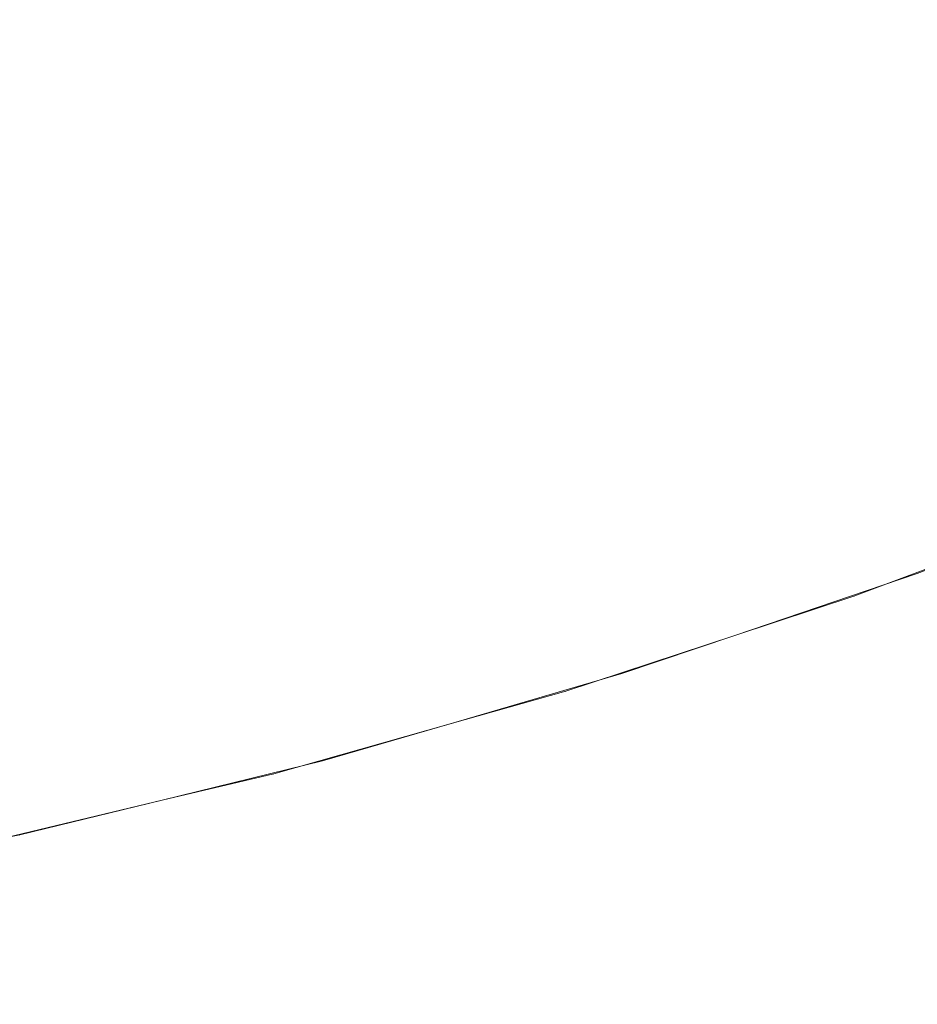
# Model space of a CAD drawing. Header units: centimetres. Extents: x -25.8 to 27.5, y 33.3 to 35.1.
# Tile 242 of 256: x 9.4503 to 9.4754, y 33.6401 to 33.6677. Entities that reach past the tile are written whole.
import ezdxf

# ---------------------------------------------------------------- set-up
doc = ezdxf.new("R2010")
doc.units = ezdxf.units.CM
doc.header["$LTSCALE"] = 2.54
doc.layers.add('Lucido design-1', color=7, linetype='Continuous')

# ---------------------------------------------------------------- blocks, each defined once
blk = doc.blocks.new('Gruppo-6-1')
at = {"color": 7, "linetype": 'Continuous', "lineweight": 9}
for points in [[(-25.69296, 35.040112, 330.586121), (-25.69296, 33.440112, 330.586121), (27.40704, 33.440112, 330.586121), (27.40704, 35.040112, 330.586121)], [(-25.69296, 35.040112, 306.619358), (-25.69296, 33.440112, 306.619358), (27.40704, 33.440112, 306.619358), (27.40704, 35.040112, 306.619358)]]:
    blk.add_3dface(points, dxfattribs=at)
for points, invisible_edges in [([(9.475544, 33.669633, 330.140799), (9.468247, 33.666879, 330.140799), (9.467471, 33.669075, 330.14421), (9.474676, 33.671794, 330.14421)], 15), ([(9.475544, 33.669633, 306.174036), (9.468247, 33.666879, 306.174036), (9.467471, 33.669075, 306.177447), (9.474676, 33.671794, 306.177447)], 15), ([(9.459434, 33.669027, 330.147525), (9.452126, 33.666957, 330.147525), (9.451469, 33.669481, 330.150737), (9.458671, 33.67152, 330.150737)], 15), ([(9.459434, 33.669027, 306.180762), (9.452126, 33.666957, 306.180762), (9.451469, 33.669481, 306.183974), (9.458671, 33.67152, 306.183974)], 15), ([(9.467471, 33.669075, 330.14421), (9.460158, 33.666665, 330.14421), (9.459434, 33.669027, 330.147525), (9.466648, 33.671405, 330.147525)], 15), ([(9.467471, 33.669075, 306.177447), (9.460158, 33.666665, 306.177447), (9.459434, 33.669027, 306.180762), (9.466648, 33.671405, 306.180762)], 15), ([(9.452126, 33.666957, 330.147525), (9.444736, 33.6652, 330.147525), (9.444187, 33.667749, 330.150737), (9.451469, 33.669481, 330.150737)], 15), ([(9.452126, 33.666957, 306.180762), (9.444736, 33.6652, 306.180762), (9.444187, 33.667749, 306.183974), (9.451469, 33.669481, 306.183974)], 15), ([(9.476359, 33.667606, 330.137298), (9.468975, 33.664819, 330.137298), (9.468247, 33.666879, 330.140799), (9.475544, 33.669633, 330.140799)], 15), ([(9.476359, 33.667606, 306.170535), (9.468975, 33.664819, 306.170535), (9.468247, 33.666879, 306.174036), (9.475544, 33.669633, 306.174036)], 15), ([(9.460158, 33.666665, 330.14421), (9.452748, 33.664567, 330.14421), (9.452126, 33.666957, 330.147525), (9.459434, 33.669027, 330.147525)], 15), ([(9.460158, 33.666665, 306.177447), (9.452748, 33.664567, 306.177447), (9.452126, 33.666957, 306.180762), (9.459434, 33.669027, 306.180762)], 15), ([(9.468247, 33.666879, 330.140799), (9.46084, 33.664437, 330.140799), (9.460158, 33.666665, 330.14421), (9.467471, 33.669075, 330.14421)], 15), ([(9.468247, 33.666879, 306.174036), (9.46084, 33.664437, 306.174036), (9.460158, 33.666665, 306.177447), (9.467471, 33.669075, 306.177447)], 15), ([(9.477118, 33.665716, 330.133712), (9.469653, 33.662899, 330.133712), (9.468975, 33.664819, 330.137298), (9.476359, 33.667606, 330.137298)], 15), ([(9.477118, 33.665716, 306.166949), (9.469653, 33.662899, 306.166949), (9.468975, 33.664819, 306.170535), (9.476359, 33.667606, 306.170535)], 15), ([(9.452748, 33.664567, 330.14421), (9.445257, 33.662785, 330.14421), (9.444736, 33.6652, 330.147525), (9.452126, 33.666957, 330.147525)], 15), ([(9.452748, 33.664567, 306.177447), (9.445257, 33.662785, 306.177447), (9.444736, 33.6652, 306.180762), (9.452126, 33.666957, 306.180762)], 15), ([(9.46084, 33.664437, 330.140799), (9.453335, 33.662312, 330.140799), (9.452748, 33.664567, 330.14421), (9.460158, 33.666665, 330.14421)], 15), ([(9.46084, 33.664437, 306.174036), (9.453335, 33.662312, 306.174036), (9.452748, 33.664567, 306.177447), (9.460158, 33.666665, 306.177447)], 15), ([(9.468975, 33.664819, 330.137298), (9.461479, 33.662348, 330.137298), (9.46084, 33.664437, 330.140799), (9.468247, 33.666879, 330.140799)], 15), ([(9.468975, 33.664819, 306.170535), (9.461479, 33.662348, 306.170535), (9.46084, 33.664437, 306.174036), (9.468247, 33.666879, 306.174036)], 15), ([(9.477821, 33.663966, 330.130049), (9.470282, 33.661121, 330.130049), (9.469653, 33.662899, 330.133712), (9.477118, 33.665716, 330.133712)], 15), ([(9.477821, 33.663966, 306.163286), (9.470282, 33.661121, 306.163286), (9.469653, 33.662899, 306.166949), (9.477118, 33.665716, 306.166949)], 15), ([(9.469653, 33.662899, 330.133712), (9.462076, 33.660401, 330.133712), (9.461479, 33.662348, 330.137298), (9.468975, 33.664819, 330.137298)], 15), ([(9.469653, 33.662899, 306.166949), (9.462076, 33.660401, 306.166949), (9.461479, 33.662348, 306.170535), (9.468975, 33.664819, 306.170535)], 15), ([(9.453335, 33.662312, 330.140799), (9.445748, 33.660508, 330.140799), (9.445257, 33.662785, 330.14421), (9.452748, 33.664567, 330.14421)], 15), ([(9.453335, 33.662312, 306.174036), (9.445748, 33.660508, 306.174036), (9.445257, 33.662785, 306.177447), (9.452748, 33.664567, 306.177447)], 15), ([(9.461479, 33.662348, 330.137298), (9.453886, 33.660198, 330.137298), (9.453335, 33.662312, 330.140799), (9.46084, 33.664437, 330.140799)], 15), ([(9.461479, 33.662348, 306.170535), (9.453886, 33.660198, 306.170535), (9.453335, 33.662312, 306.174036), (9.46084, 33.664437, 306.174036)], 15), ([(9.478467, 33.662359, 330.126315), (9.470859, 33.659488, 330.126315), (9.470282, 33.661121, 330.130049), (9.477821, 33.663966, 330.130049)], 15), ([(9.478467, 33.662359, 306.159552), (9.470859, 33.659488, 306.159552), (9.470282, 33.661121, 306.163286), (9.477821, 33.663966, 306.163286)], 15), ([(9.470282, 33.661121, 330.130049), (9.462628, 33.658598, 330.130049), (9.462076, 33.660401, 330.133712), (9.469653, 33.662899, 330.133712)], 15), ([(9.470282, 33.661121, 306.163286), (9.462628, 33.658598, 306.163286), (9.462076, 33.660401, 306.166949), (9.469653, 33.662899, 306.166949)], 15), ([(9.453886, 33.660198, 330.137298), (9.446208, 33.658372, 330.137298), (9.445748, 33.660508, 330.140799), (9.453335, 33.662312, 330.140799)], 15), ([(9.453886, 33.660198, 306.170535), (9.446208, 33.658372, 306.170535), (9.445748, 33.660508, 306.174036), (9.453335, 33.662312, 306.174036)], 15), ([(9.462076, 33.660401, 330.133712), (9.454399, 33.658227, 330.133712), (9.453886, 33.660198, 330.137298), (9.461479, 33.662348, 330.137298)], 15), ([(9.462076, 33.660401, 306.166949), (9.454399, 33.658227, 306.166949), (9.453886, 33.660198, 306.170535), (9.461479, 33.662348, 306.170535)], 15), ([(9.479054, 33.660898, 330.122516), (9.471383, 33.658003, 330.122516), (9.470859, 33.659488, 330.126315), (9.478467, 33.662359, 330.126315)], 15), ([(9.479054, 33.660898, 306.155753), (9.471383, 33.658003, 306.155753), (9.470859, 33.659488, 306.159552), (9.478467, 33.662359, 306.159552)], 15), ([(9.470859, 33.659488, 330.126315), (9.463135, 33.656942, 330.126315), (9.462628, 33.658598, 330.130049), (9.470282, 33.661121, 330.130049)], 15), ([(9.470859, 33.659488, 306.159552), (9.463135, 33.656942, 306.159552), (9.462628, 33.658598, 306.163286), (9.470282, 33.661121, 306.163286)], 15), ([(9.479582, 33.659583, 330.118658), (9.471855, 33.656667, 330.118658), (9.471383, 33.658003, 330.122516), (9.479054, 33.660898, 330.122516)], 15), ([(9.479582, 33.659583, 306.151895), (9.471855, 33.656667, 306.151895), (9.471383, 33.658003, 306.155753), (9.479054, 33.660898, 306.155753)], 15), ([(9.462628, 33.658598, 330.130049), (9.454874, 33.656402, 330.130049), (9.454399, 33.658227, 330.133712), (9.462076, 33.660401, 330.133712)], 15), ([(9.462628, 33.658598, 306.163286), (9.454874, 33.656402, 306.163286), (9.454399, 33.658227, 306.166949), (9.462076, 33.660401, 306.166949)], 15), ([(9.454399, 33.658227, 330.133712), (9.446637, 33.656381, 330.133712), (9.446208, 33.658372, 330.137298), (9.453886, 33.660198, 330.137298)], 15), ([(9.454399, 33.658227, 306.166949), (9.446637, 33.656381, 306.166949), (9.446208, 33.658372, 306.170535), (9.453886, 33.660198, 306.170535)], 15), ([(9.471383, 33.658003, 330.122516), (9.463596, 33.655436, 330.122516), (9.463135, 33.656942, 330.126315), (9.470859, 33.659488, 330.126315)], 15), ([(9.471383, 33.658003, 306.155753), (9.463596, 33.655436, 306.155753), (9.463135, 33.656942, 306.159552), (9.470859, 33.659488, 306.159552)], 15), ([(9.480051, 33.658418, 330.11475), (9.472274, 33.655483, 330.11475), (9.471855, 33.656667, 330.118658), (9.479582, 33.659583, 330.118658)], 15), ([(9.480051, 33.658418, 306.147987), (9.472274, 33.655483, 306.147987), (9.471855, 33.656667, 306.151895), (9.479582, 33.659583, 306.151895)], 15), ([(9.463135, 33.656942, 330.126315), (9.455311, 33.654726, 330.126315), (9.454874, 33.656402, 330.130049), (9.462628, 33.658598, 330.130049)], 15), ([(9.463135, 33.656942, 306.159552), (9.455311, 33.654726, 306.159552), (9.454874, 33.656402, 306.163286), (9.462628, 33.658598, 306.163286)], 15), ([(9.480458, 33.657403, 330.110796), (9.472638, 33.654452, 330.110796), (9.472274, 33.655483, 330.11475), (9.480051, 33.658418, 330.11475)], 15), ([(9.480458, 33.657403, 306.144033), (9.472638, 33.654452, 306.144033), (9.472274, 33.655483, 306.147987), (9.480051, 33.658418, 306.147987)], 15), ([(9.454874, 33.656402, 330.130049), (9.447034, 33.654538, 330.130049), (9.446637, 33.656381, 330.133712), (9.454399, 33.658227, 330.133712)], 15), ([(9.454874, 33.656402, 306.163286), (9.447034, 33.654538, 306.163286), (9.446637, 33.656381, 306.166949), (9.454399, 33.658227, 306.166949)], 15), ([(9.471855, 33.656667, 330.118658), (9.464011, 33.654081, 330.118658), (9.463596, 33.655436, 330.122516), (9.471383, 33.658003, 330.122516)], 15), ([(9.471855, 33.656667, 306.151895), (9.464011, 33.654081, 306.151895), (9.463596, 33.655436, 306.155753), (9.471383, 33.658003, 306.155753)], 15), ([(9.480805, 33.656541, 330.106805), (9.472948, 33.653575, 330.106805), (9.472638, 33.654452, 330.110796), (9.480458, 33.657403, 330.110796)], 15), ([(9.480805, 33.656541, 306.140042), (9.472948, 33.653575, 306.140042), (9.472638, 33.654452, 306.144033), (9.480458, 33.657403, 306.144033)], 15), ([(9.463596, 33.655436, 330.122516), (9.455708, 33.653202, 330.122516), (9.455311, 33.654726, 330.126315), (9.463135, 33.656942, 330.126315)], 15), ([(9.463596, 33.655436, 306.155753), (9.455708, 33.653202, 306.155753), (9.455311, 33.654726, 306.159552), (9.463135, 33.656942, 306.159552)], 15), ([(9.472274, 33.655483, 330.11475), (9.464379, 33.652881, 330.11475), (9.464011, 33.654081, 330.118658), (9.471855, 33.656667, 330.118658)], 15), ([(9.472274, 33.655483, 306.147987), (9.464379, 33.652881, 306.147987), (9.464011, 33.654081, 306.151895), (9.471855, 33.656667, 306.151895)], 15), ([(9.48109, 33.655831, 330.102782), (9.473202, 33.652854, 330.102782), (9.472948, 33.653575, 330.106805), (9.480805, 33.656541, 330.106805)], 15), ([(9.48109, 33.655831, 306.136019), (9.473202, 33.652854, 306.136019), (9.472948, 33.653575, 306.140042), (9.480805, 33.656541, 306.140042)], 15), ([(9.455311, 33.654726, 330.126315), (9.447399, 33.652845, 330.126315), (9.447034, 33.654538, 330.130049), (9.454874, 33.656402, 330.130049)], 15), ([(9.455311, 33.654726, 306.159552), (9.447399, 33.652845, 306.159552), (9.447034, 33.654538, 306.163286), (9.454874, 33.656402, 306.163286)], 15), ([(9.481313, 33.655275, 330.098735), (9.473402, 33.65229, 330.098735), (9.473202, 33.652854, 330.102782), (9.48109, 33.655831, 330.102782)], 15), ([(9.481313, 33.655275, 306.131972), (9.473402, 33.65229, 306.131972), (9.473202, 33.652854, 306.136019), (9.48109, 33.655831, 306.136019)], 15), ([(9.464011, 33.654081, 330.118658), (9.456065, 33.651831, 330.118658), (9.455708, 33.653202, 330.122516), (9.463596, 33.655436, 330.122516)], 15), ([(9.464011, 33.654081, 306.151895), (9.456065, 33.651831, 306.151895), (9.455708, 33.653202, 306.155753), (9.463596, 33.655436, 306.155753)], 15), ([(9.472638, 33.654452, 330.110796), (9.464699, 33.651835, 330.110796), (9.464379, 33.652881, 330.11475), (9.472274, 33.655483, 330.11475)], 15), ([(9.472638, 33.654452, 306.144033), (9.464699, 33.651835, 306.144033), (9.464379, 33.652881, 306.147987), (9.472274, 33.655483, 306.147987)], 15), ([(9.481475, 33.654874, 330.094671), (9.473546, 33.651882, 330.094671), (9.473402, 33.65229, 330.098735), (9.481313, 33.655275, 330.098735)], 15), ([(9.481475, 33.654874, 306.127908), (9.473546, 33.651882, 306.127908), (9.473402, 33.65229, 306.131972), (9.481313, 33.655275, 306.131972)], 15), ([(9.481574, 33.654627, 330.090596), (9.473635, 33.651631, 330.090596), (9.473546, 33.651882, 330.094671), (9.481475, 33.654874, 330.094671)], 15), ([(9.481574, 33.654627, 306.123833), (9.473635, 33.651631, 306.123833), (9.473546, 33.651882, 306.127908), (9.481475, 33.654874, 306.127908)], 15), ([(9.455708, 33.653202, 330.122516), (9.447731, 33.651305, 330.122516), (9.447399, 33.652845, 330.126315), (9.455311, 33.654726, 330.126315)], 15), ([(9.455708, 33.653202, 306.155753), (9.447731, 33.651305, 306.155753), (9.447399, 33.652845, 306.159552), (9.455311, 33.654726, 306.159552)], 15), ([(9.481611, 33.654536, 330.086667), (9.473667, 33.651538, 330.086667), (9.473635, 33.651631, 330.090596), (9.481574, 33.654627, 330.090596)], 15), ([(9.481611, 33.654536, 306.119903), (9.473667, 33.651538, 306.119903), (9.473635, 33.651631, 306.123833), (9.481574, 33.654627, 306.123833)], 15), ([(9.478205, 33.653249, 330.086121), (9.473668, 33.651537, 330.086121), (9.473667, 33.651538, 330.086667), (9.481611, 33.654536, 330.086667)], 14), ([(9.478205, 33.653249, 306.119358), (9.473668, 33.651537, 306.119358), (9.473667, 33.651538, 306.119903), (9.481611, 33.654536, 306.119903)], 14), ([(9.481619, 33.654516, 305.917386), (9.473674, 33.651518, 305.917386), (9.473668, 33.651537, 305.919358), (9.478205, 33.653249, 305.919358)], 11), ([(9.481678, 33.654369, 305.913398), (9.473727, 33.651369, 305.913398), (9.473674, 33.651518, 305.917386), (9.481619, 33.654516, 305.917386)], 15), ([(9.472948, 33.653575, 330.106805), (9.464971, 33.650946, 330.106805), (9.464699, 33.651835, 330.110796), (9.472638, 33.654452, 330.110796)], 15), ([(9.472948, 33.653575, 306.140042), (9.464971, 33.650946, 306.140042), (9.464699, 33.651835, 306.144033), (9.472638, 33.654452, 306.144033)], 15), ([(9.481796, 33.654074, 305.909413), (9.473833, 33.651069, 305.909413), (9.473727, 33.651369, 305.913398), (9.481678, 33.654369, 305.913398)], 15), ([(9.464379, 33.652881, 330.11475), (9.456381, 33.650616, 330.11475), (9.456065, 33.651831, 330.118658), (9.464011, 33.654081, 330.118658)], 15), ([(9.464379, 33.652881, 306.147987), (9.456381, 33.650616, 306.147987), (9.456065, 33.651831, 306.151895), (9.464011, 33.654081, 306.151895)], 15), ([(9.481974, 33.653631, 305.905439), (9.473992, 33.650619, 305.905439), (9.473833, 33.651069, 305.909413), (9.481796, 33.654074, 305.909413)], 15), ([(9.473202, 33.652854, 330.102782), (9.465195, 33.650215, 330.102782), (9.464971, 33.650946, 330.106805), (9.472948, 33.653575, 330.106805)], 15), ([(9.473202, 33.652854, 306.136019), (9.465195, 33.650215, 306.136019), (9.464971, 33.650946, 306.140042), (9.472948, 33.653575, 306.140042)], 15), ([(9.482212, 33.65304, 305.901482), (9.474205, 33.650018, 305.901482), (9.473992, 33.650619, 305.905439), (9.481974, 33.653631, 305.905439)], 15), ([(9.456065, 33.651831, 330.118658), (9.448029, 33.64992, 330.118658), (9.447731, 33.651305, 330.122516), (9.455708, 33.653202, 330.122516)], 15), ([(9.456065, 33.651831, 306.151895), (9.448029, 33.64992, 306.151895), (9.447731, 33.651305, 306.155753), (9.455708, 33.653202, 306.155753)], 15), ([(9.475444, 33.652173, 329.886121), (9.473668, 33.651537, 330.086121), (9.478205, 33.653249, 330.086121)], 9), ([(9.473668, 33.651537, 306.119358), (9.478205, 33.653249, 306.119358), (9.478205, 33.653249, 305.919358), (9.473668, 33.651537, 305.919358)], 10), ([(9.478205, 33.653249, 330.086121), (9.478205, 33.653247, 329.886121), (9.475444, 33.652173, 329.886121)], 9), ([(9.464699, 33.651835, 330.110796), (9.456656, 33.649558, 330.110796), (9.456381, 33.650616, 330.11475), (9.464379, 33.652881, 330.11475)], 15), ([(9.464699, 33.651835, 306.144033), (9.456656, 33.649558, 306.144033), (9.456381, 33.650616, 306.147987), (9.464379, 33.652881, 306.147987)], 15), ([(9.473402, 33.65229, 330.098735), (9.465371, 33.649642, 330.098735), (9.465195, 33.650215, 330.102782), (9.473202, 33.652854, 330.102782)], 15), ([(9.473402, 33.65229, 306.131972), (9.465371, 33.649642, 306.131972), (9.465195, 33.650215, 306.136019), (9.473202, 33.652854, 306.136019)], 15), ([(9.482509, 33.6523, 305.897548), (9.47447, 33.649267, 305.897548), (9.474205, 33.650018, 305.901482), (9.482212, 33.65304, 305.901482)], 15), ([(9.473546, 33.651882, 330.094671), (9.465497, 33.649229, 330.094671), (9.465371, 33.649642, 330.098735), (9.473402, 33.65229, 330.098735)], 15), ([(9.473546, 33.651882, 306.127908), (9.465497, 33.649229, 306.127908), (9.465371, 33.649642, 306.131972), (9.473402, 33.65229, 306.131972)], 15), ([(9.482865, 33.651414, 305.893645), (9.474788, 33.648366, 305.893645), (9.47447, 33.649267, 305.897548), (9.482509, 33.6523, 305.897548)], 15), ([(9.470339, 33.650441, 329.886121), (9.475444, 33.652173, 329.886121), (9.475451, 33.652155, 329.884149), (9.467187, 33.64935, 329.884149)], 14), ([(9.475505, 33.652006, 329.880161), (9.467235, 33.649199, 329.880161), (9.467187, 33.64935, 329.884149), (9.475451, 33.652155, 329.884149)], 15), ([(9.475614, 33.651708, 329.876176), (9.46733, 33.648896, 329.876176), (9.467235, 33.649199, 329.880161), (9.475505, 33.652006, 329.880161)], 15), ([(9.473668, 33.651537, 330.086121), (9.475444, 33.652173, 329.886121), (9.470339, 33.650441, 329.886121)], 9), ([(9.456381, 33.650616, 330.11475), (9.448294, 33.648692, 330.11475), (9.448029, 33.64992, 330.118658), (9.456065, 33.651831, 330.118658)], 15), ([(9.456381, 33.650616, 306.147987), (9.448294, 33.648692, 306.147987), (9.448029, 33.64992, 306.151895), (9.456065, 33.651831, 306.151895)], 15), ([(9.464971, 33.650946, 330.106805), (9.456891, 33.648658, 330.106805), (9.456656, 33.649558, 330.110796), (9.464699, 33.651835, 330.110796)], 15), ([(9.464971, 33.650946, 306.140042), (9.456891, 33.648658, 306.140042), (9.456656, 33.649558, 306.144033), (9.464699, 33.651835, 306.144033)], 15), ([(9.473635, 33.651631, 330.090596), (9.465575, 33.648974, 330.090596), (9.465497, 33.649229, 330.094671), (9.473546, 33.651882, 330.094671)], 15), ([(9.473635, 33.651631, 306.123833), (9.465575, 33.648974, 306.123833), (9.465497, 33.649229, 306.127908), (9.473546, 33.651882, 306.127908)], 15), ([(9.473667, 33.651538, 330.086667), (9.465604, 33.64888, 330.086667), (9.465575, 33.648974, 330.090596), (9.473635, 33.651631, 330.090596)], 15), ([(9.473667, 33.651538, 306.119903), (9.465604, 33.64888, 306.119903), (9.465575, 33.648974, 306.123833), (9.473635, 33.651631, 306.123833)], 15), ([(9.47034, 33.650439, 330.086121), (9.465605, 33.648879, 330.086121), (9.465604, 33.64888, 330.086667), (9.473667, 33.651538, 330.086667)], 14), ([(9.47034, 33.650439, 306.119358), (9.465605, 33.648879, 306.119358), (9.465604, 33.64888, 306.119903), (9.473667, 33.651538, 306.119903)], 14), ([(9.473674, 33.651518, 305.917386), (9.46561, 33.64886, 305.917386), (9.465605, 33.648879, 305.919358), (9.47034, 33.650439, 305.919358)], 11), ([(9.473727, 33.651369, 305.913398), (9.465657, 33.648709, 305.913398), (9.46561, 33.64886, 305.917386), (9.473674, 33.651518, 305.917386)], 15), ([(9.475777, 33.651259, 329.872202), (9.467474, 33.64844, 329.872202), (9.46733, 33.648896, 329.876176), (9.475614, 33.651708, 329.876176)], 15), ([(9.470339, 33.650441, 329.886121), (9.47034, 33.650439, 330.086121), (9.473668, 33.651537, 330.086121)], 9), ([(9.473667, 33.651538, 330.086667), (9.473668, 33.651537, 330.086121), (9.47034, 33.650439, 330.086121)], 9), ([(9.473667, 33.651538, 306.119903), (9.473668, 33.651537, 306.119358), (9.47034, 33.650439, 306.119358)], 9), ([(9.47034, 33.650439, 305.919358), (9.473668, 33.651537, 305.919358), (9.473674, 33.651518, 305.917386)], 10), ([(9.473668, 33.651537, 305.919358), (9.47034, 33.650439, 305.919358), (9.47034, 33.650439, 306.119358), (9.473668, 33.651537, 306.119358)], 10), ([(9.473833, 33.651069, 305.909413), (9.46575, 33.648405, 305.909413), (9.465657, 33.648709, 305.913398), (9.473727, 33.651369, 305.913398)], 15), ([(9.475995, 33.65066, 329.868245), (9.467666, 33.647832, 329.868245), (9.467474, 33.64844, 329.872202), (9.475777, 33.651259, 329.872202)], 15), ([(9.48328, 33.650382, 305.889778), (9.475159, 33.647317, 305.889778), (9.474788, 33.648366, 305.893645), (9.482865, 33.651414, 305.893645)], 15), ([(9.465195, 33.650215, 330.102782), (9.457083, 33.647918, 330.102782), (9.456891, 33.648658, 330.106805), (9.464971, 33.650946, 330.106805)], 15), ([(9.465195, 33.650215, 306.136019), (9.457083, 33.647918, 306.136019), (9.456891, 33.648658, 306.140042), (9.464971, 33.650946, 306.140042)], 15), ([(9.473992, 33.650619, 305.905439), (9.46589, 33.647948, 305.905439), (9.46575, 33.648405, 305.909413), (9.473833, 33.651069, 305.909413)], 15), ([(9.474205, 33.650018, 305.901482), (9.466076, 33.647338, 305.901482), (9.46589, 33.647948, 305.905439), (9.473992, 33.650619, 305.905439)], 15), ([(9.476267, 33.649911, 329.864311), (9.467905, 33.647073, 329.864311), (9.467666, 33.647832, 329.868245), (9.475995, 33.65066, 329.868245)], 15), ([(9.456656, 33.649558, 330.110796), (9.448524, 33.647624, 330.110796), (9.448294, 33.648692, 330.11475), (9.456381, 33.650616, 330.11475)], 15), ([(9.456656, 33.649558, 306.144033), (9.448524, 33.647624, 306.144033), (9.448294, 33.648692, 306.147987), (9.456381, 33.650616, 306.147987)], 15), ([(9.467181, 33.649369, 329.886121), (9.465605, 33.648879, 330.086121), (9.47034, 33.650439, 330.086121)], 9), ([(9.465605, 33.648879, 306.119358), (9.47034, 33.650439, 306.119358), (9.47034, 33.650439, 305.919358), (9.465605, 33.648879, 305.919358)], 10), ([(9.467187, 33.64935, 329.884149), (9.467181, 33.649369, 329.886121), (9.470339, 33.650441, 329.886121)], 9), ([(9.47034, 33.650439, 330.086121), (9.470339, 33.650441, 329.886121), (9.467181, 33.649369, 329.886121)], 9), ([(9.483753, 33.649205, 305.885955), (9.475581, 33.646121, 305.885955), (9.475159, 33.647317, 305.889778), (9.48328, 33.650382, 305.889778)], 15), ([(9.465371, 33.649642, 330.098735), (9.457234, 33.647338, 330.098735), (9.457083, 33.647918, 330.102782), (9.465195, 33.650215, 330.102782)], 15), ([(9.465371, 33.649642, 306.131972), (9.457234, 33.647338, 306.131972), (9.457083, 33.647918, 306.136019), (9.465195, 33.650215, 306.136019)], 15), ([(9.47447, 33.649267, 305.897548), (9.466309, 33.646577, 305.897548), (9.466076, 33.647338, 305.901482), (9.474205, 33.650018, 305.901482)], 15), ([(9.476594, 33.649014, 329.860408), (9.468192, 33.646162, 329.860408), (9.467905, 33.647073, 329.864311), (9.476267, 33.649911, 329.864311)], 15), ([(9.456891, 33.648658, 330.106805), (9.44872, 33.646715, 330.106805), (9.448524, 33.647624, 330.110796), (9.456656, 33.649558, 330.110796)], 15), ([(9.456891, 33.648658, 306.140042), (9.44872, 33.646715, 306.140042), (9.448524, 33.647624, 306.144033), (9.456656, 33.649558, 306.144033)], 15), ([(9.465497, 33.649229, 330.094671), (9.457343, 33.64692, 330.094671), (9.457234, 33.647338, 330.098735), (9.465371, 33.649642, 330.098735)], 15), ([(9.465497, 33.649229, 306.127908), (9.457343, 33.64692, 306.127908), (9.457234, 33.647338, 306.131972), (9.465371, 33.649642, 306.131972)], 15), ([(9.46237, 33.647966, 329.886121), (9.467181, 33.649369, 329.886121), (9.467187, 33.64935, 329.884149), (9.458809, 33.646908, 329.884149)], 14), ([(9.467235, 33.649199, 329.880161), (9.45885, 33.646755, 329.880161), (9.458809, 33.646908, 329.884149), (9.467187, 33.64935, 329.884149)], 15), ([(9.465605, 33.648879, 330.086121), (9.467181, 33.649369, 329.886121), (9.46237, 33.647966, 329.886121)], 9), ([(9.474788, 33.648366, 305.893645), (9.466589, 33.645664, 305.893645), (9.466309, 33.646577, 305.897548), (9.47447, 33.649267, 305.897548)], 15), ([(9.465575, 33.648974, 330.090596), (9.45741, 33.646662, 330.090596), (9.457343, 33.64692, 330.094671), (9.465497, 33.649229, 330.094671)], 15), ([(9.465575, 33.648974, 306.123833), (9.45741, 33.646662, 306.123833), (9.457343, 33.64692, 306.127908), (9.465497, 33.649229, 306.127908)], 15), ([(9.465604, 33.64888, 330.086667), (9.457435, 33.646567, 330.086667), (9.45741, 33.646662, 330.090596), (9.465575, 33.648974, 330.090596)], 15), ([(9.465604, 33.64888, 306.119903), (9.457435, 33.646567, 306.119903), (9.45741, 33.646662, 306.123833), (9.465575, 33.648974, 306.123833)], 15), ([(9.46733, 33.648896, 329.876176), (9.458932, 33.646448, 329.876176), (9.45885, 33.646755, 329.880161), (9.467235, 33.649199, 329.880161)], 15), ([(9.476975, 33.647968, 329.856541), (9.468527, 33.645101, 329.856541), (9.468192, 33.646162, 329.860408), (9.476594, 33.649014, 329.860408)], 15), ([(9.462372, 33.647963, 330.086121), (9.457436, 33.646565, 330.086121), (9.457435, 33.646567, 330.086667), (9.465604, 33.64888, 330.086667)], 14), ([(9.462372, 33.647963, 306.119358), (9.457436, 33.646565, 306.119358), (9.457435, 33.646567, 306.119903), (9.465604, 33.64888, 306.119903)], 14), ([(9.46561, 33.64886, 305.917386), (9.457441, 33.646547, 305.917386), (9.457436, 33.646565, 305.919358), (9.462372, 33.647963, 305.919358)], 11), ([(9.465657, 33.648709, 305.913398), (9.45748, 33.646393, 305.913398), (9.457441, 33.646547, 305.917386), (9.46561, 33.64886, 305.917386)], 15), ([(9.46575, 33.648405, 305.909413), (9.457561, 33.646086, 305.909413), (9.45748, 33.646393, 305.913398), (9.465657, 33.648709, 305.913398)], 15), ([(9.467474, 33.64844, 329.872202), (9.459056, 33.645987, 329.872202), (9.458932, 33.646448, 329.876176), (9.46733, 33.648896, 329.876176)], 15), ([(9.46237, 33.647966, 329.886121), (9.462372, 33.647963, 330.086121), (9.465605, 33.648879, 330.086121)], 9), ([(9.465604, 33.64888, 330.086667), (9.465605, 33.648879, 330.086121), (9.462372, 33.647963, 330.086121)], 9), ([(9.465604, 33.64888, 306.119903), (9.465605, 33.648879, 306.119358), (9.462372, 33.647963, 306.119358)], 9), ([(9.462372, 33.647963, 305.919358), (9.465605, 33.648879, 305.919358), (9.46561, 33.64886, 305.917386)], 10), ([(9.465605, 33.648879, 305.919358), (9.462372, 33.647963, 305.919358), (9.462372, 33.647963, 306.119358), (9.465605, 33.648879, 306.119358)], 10), ([(9.457083, 33.647918, 330.102782), (9.448881, 33.645967, 330.102782), (9.44872, 33.646715, 330.106805), (9.456891, 33.648658, 330.106805)], 15), ([(9.457083, 33.647918, 306.136019), (9.448881, 33.645967, 306.136019), (9.44872, 33.646715, 306.140042), (9.456891, 33.648658, 306.140042)], 15), ([(9.467666, 33.647832, 329.868245), (9.459221, 33.645371, 329.868245), (9.459056, 33.645987, 329.872202), (9.467474, 33.64844, 329.872202)], 15), ([(9.46589, 33.647948, 305.905439), (9.457681, 33.645623, 305.905439), (9.457561, 33.646086, 305.909413), (9.46575, 33.648405, 305.909413)], 15), ([(9.475159, 33.647317, 305.889778), (9.466915, 33.6446, 305.889778), (9.466589, 33.645664, 305.893645), (9.474788, 33.648366, 305.893645)], 15), ([(9.457234, 33.647338, 330.098735), (9.449008, 33.645382, 330.098735), (9.448881, 33.645967, 330.102782), (9.457083, 33.647918, 330.102782)], 15), ([(9.457234, 33.647338, 306.131972), (9.449008, 33.645382, 306.131972), (9.448881, 33.645967, 306.136019), (9.457083, 33.647918, 306.136019)], 15), ([(9.458804, 33.646927, 329.886121), (9.457436, 33.646565, 330.086121), (9.462372, 33.647963, 330.086121)], 9), ([(9.457436, 33.646565, 306.119358), (9.462372, 33.647963, 306.119358), (9.462372, 33.647963, 305.919358), (9.457436, 33.646565, 305.919358)], 10), ([(9.466076, 33.647338, 305.901482), (9.457842, 33.645007, 305.901482), (9.457681, 33.645623, 305.905439), (9.46589, 33.647948, 305.905439)], 15), ([(9.458809, 33.646908, 329.884149), (9.458804, 33.646927, 329.886121), (9.46237, 33.647966, 329.886121)], 9), ([(9.462372, 33.647963, 330.086121), (9.46237, 33.647966, 329.886121), (9.458804, 33.646927, 329.886121)], 9), ([(9.477409, 33.646776, 329.852718), (9.468908, 33.643891, 329.852718), (9.468527, 33.645101, 329.856541), (9.476975, 33.647968, 329.856541)], 15), ([(9.467905, 33.647073, 329.864311), (9.459427, 33.644601, 329.864311), (9.459221, 33.645371, 329.868245), (9.467666, 33.647832, 329.868245)], 15), ([(9.457343, 33.64692, 330.094671), (9.449099, 33.644959, 330.094671), (9.449008, 33.645382, 330.098735), (9.457234, 33.647338, 330.098735)], 15), ([(9.457343, 33.64692, 306.127908), (9.449099, 33.644959, 306.127908), (9.449008, 33.645382, 306.131972), (9.457234, 33.647338, 306.131972)], 15), ([(9.466309, 33.646577, 305.897548), (9.458042, 33.644236, 305.897548), (9.457842, 33.645007, 305.901482), (9.466076, 33.647338, 305.901482)], 15), ([(9.475581, 33.646121, 305.885955), (9.467286, 33.643387, 305.885955), (9.466915, 33.6446, 305.889778), (9.475159, 33.647317, 305.889778)], 15), ([(9.468192, 33.646162, 329.860408), (9.459674, 33.643679, 329.860408), (9.459427, 33.644601, 329.864311), (9.467905, 33.647073, 329.864311)], 15), ([(9.45741, 33.646662, 330.090596), (9.449155, 33.644699, 330.090596), (9.449099, 33.644959, 330.094671), (9.457343, 33.64692, 330.094671)], 15), ([(9.45741, 33.646662, 306.123833), (9.449155, 33.644699, 306.123833), (9.449099, 33.644959, 306.127908), (9.457343, 33.64692, 306.127908)], 15), ([(9.454313, 33.645828, 329.886121), (9.458804, 33.646927, 329.886121), (9.458809, 33.646908, 329.884149), (9.450332, 33.644834, 329.884149)], 14), ([(9.45885, 33.646755, 329.880161), (9.450366, 33.644679, 329.880161), (9.450332, 33.644834, 329.884149), (9.458809, 33.646908, 329.884149)], 15), ([(9.457436, 33.646565, 330.086121), (9.458804, 33.646927, 329.886121), (9.454313, 33.645828, 329.886121)], 9), ([(9.477895, 33.645438, 329.848945), (9.469336, 33.642533, 329.848945), (9.468908, 33.643891, 329.852718), (9.477409, 33.646776, 329.852718)], 15), ([(9.457435, 33.646567, 330.086667), (9.449176, 33.644602, 330.086667), (9.449155, 33.644699, 330.090596), (9.45741, 33.646662, 330.090596)], 15), ([(9.457435, 33.646567, 306.119903), (9.449176, 33.644602, 306.119903), (9.449155, 33.644699, 306.123833), (9.45741, 33.646662, 306.123833)], 15), ([(9.454314, 33.645823, 330.086121), (9.449176, 33.644601, 330.086121), (9.449176, 33.644602, 330.086667), (9.457435, 33.646567, 330.086667)], 14), ([(9.454314, 33.645823, 306.119358), (9.449176, 33.644601, 306.119358), (9.449176, 33.644602, 306.119903), (9.457435, 33.646567, 306.119903)], 14), ([(9.457441, 33.646547, 305.917386), (9.44918, 33.644582, 305.917386), (9.449176, 33.644601, 305.919358), (9.454314, 33.645823, 305.919358)], 11), ([(9.45748, 33.646393, 305.913398), (9.449213, 33.644427, 305.913398), (9.44918, 33.644582, 305.917386), (9.457441, 33.646547, 305.917386)], 15), ([(9.458932, 33.646448, 329.876176), (9.450435, 33.644369, 329.876176), (9.450366, 33.644679, 329.880161), (9.45885, 33.646755, 329.880161)], 15), ([(9.454313, 33.645828, 329.886121), (9.454314, 33.645823, 330.086121), (9.457436, 33.646565, 330.086121)], 9), ([(9.457435, 33.646567, 330.086667), (9.457436, 33.646565, 330.086121), (9.454314, 33.645823, 330.086121)], 9), ([(9.457435, 33.646567, 306.119903), (9.457436, 33.646565, 306.119358), (9.454314, 33.645823, 306.119358)], 9), ([(9.454314, 33.645823, 305.919358), (9.457436, 33.646565, 305.919358), (9.457441, 33.646547, 305.917386)], 10), ([(9.457436, 33.646565, 305.919358), (9.454314, 33.645823, 305.919358), (9.454314, 33.645823, 306.119358), (9.457436, 33.646565, 306.119358)], 10), ([(9.466589, 33.645664, 305.893645), (9.458283, 33.643311, 305.893645), (9.458042, 33.644236, 305.897548), (9.466309, 33.646577, 305.897548)], 15), ([(9.457561, 33.646086, 305.909413), (9.44928, 33.644116, 305.909413), (9.449213, 33.644427, 305.913398), (9.45748, 33.646393, 305.913398)], 15), ([(9.459056, 33.645987, 329.872202), (9.450539, 33.643902, 329.872202), (9.450435, 33.644369, 329.876176), (9.458932, 33.646448, 329.876176)], 15), ([(9.457681, 33.645623, 305.905439), (9.449381, 33.643649, 305.905439), (9.44928, 33.644116, 305.909413), (9.457561, 33.646086, 305.909413)], 15), ([(9.459221, 33.645371, 329.868245), (9.450677, 33.64328, 329.868245), (9.450539, 33.643902, 329.872202), (9.459056, 33.645987, 329.872202)], 15), ([(9.468527, 33.645101, 329.856541), (9.459962, 33.642604, 329.856541), (9.459674, 33.643679, 329.860408), (9.468192, 33.646162, 329.860408)], 15), ([(9.476056, 33.644779, 305.882182), (9.467703, 33.642025, 305.882182), (9.467286, 33.643387, 305.885955), (9.475581, 33.646121, 305.885955)], 15), ([(9.450328, 33.644853, 329.886121), (9.449176, 33.644601, 330.086121), (9.454314, 33.645823, 330.086121)], 9), ([(9.449176, 33.644601, 306.119358), (9.454314, 33.645823, 306.119358), (9.454314, 33.645823, 305.919358), (9.449176, 33.644601, 305.919358)], 10), ([(9.450332, 33.644834, 329.884149), (9.450328, 33.644853, 329.886121), (9.454313, 33.645828, 329.886121)], 9), ([(9.454314, 33.645823, 330.086121), (9.454313, 33.645828, 329.886121), (9.450328, 33.644853, 329.886121)], 9), ([(9.466915, 33.6446, 305.889778), (9.458563, 33.642235, 305.889778), (9.458283, 33.643311, 305.893645), (9.466589, 33.645664, 305.893645)], 15), ([(9.457842, 33.645007, 305.901482), (9.449515, 33.643026, 305.901482), (9.449381, 33.643649, 305.905439), (9.457681, 33.645623, 305.905439)], 15), ([(9.478435, 33.643957, 329.845228), (9.46981, 33.64103, 329.845228), (9.469336, 33.642533, 329.848945), (9.477895, 33.645438, 329.848945)], 15), ([(9.459427, 33.644601, 329.864311), (9.450849, 33.642502, 329.864311), (9.450677, 33.64328, 329.868245), (9.459221, 33.645371, 329.868245)], 15), ([(9.450332, 33.644834, 329.884149), (9.441773, 33.643131, 329.884149), (9.44177, 33.64315, 329.886121), (9.446181, 33.644028, 329.886121)], 11), ([(9.450366, 33.644679, 329.880161), (9.441801, 33.642975, 329.880161), (9.441773, 33.643131, 329.884149), (9.450332, 33.644834, 329.884149)], 15), ([(9.446181, 33.644028, 329.886121), (9.450328, 33.644853, 329.886121), (9.450332, 33.644834, 329.884149)], 10), ([(9.458042, 33.644236, 305.897548), (9.449683, 33.642248, 305.897548), (9.449515, 33.643026, 305.901482), (9.457842, 33.645007, 305.901482)], 15), ([(9.468908, 33.643891, 329.852718), (9.46029, 33.641379, 329.852718), (9.459962, 33.642604, 329.856541), (9.468527, 33.645101, 329.856541)], 15), ([(9.450435, 33.644369, 329.876176), (9.441856, 33.642662, 329.876176), (9.441801, 33.642975, 329.880161), (9.450366, 33.644679, 329.880161)], 15), ([(9.459674, 33.643679, 329.860408), (9.451056, 33.64157, 329.860408), (9.450849, 33.642502, 329.864311), (9.459427, 33.644601, 329.864311)], 15), ([(9.467286, 33.643387, 305.885955), (9.458883, 33.641007, 305.885955), (9.458563, 33.642235, 305.889778), (9.466915, 33.6446, 305.889778)], 15), ([(9.476581, 33.643292, 305.878465), (9.468165, 33.640518, 305.878465), (9.467703, 33.642025, 305.882182), (9.476056, 33.644779, 305.882182)], 15), ([(9.450539, 33.643902, 329.872202), (9.441939, 33.642192, 329.872202), (9.441856, 33.642662, 329.876176), (9.450435, 33.644369, 329.876176)], 15), ([(9.458283, 33.643311, 305.893645), (9.449884, 33.641314, 305.893645), (9.449683, 33.642248, 305.897548), (9.458042, 33.644236, 305.897548)], 15), ([(9.450677, 33.64328, 329.868245), (9.442049, 33.641564, 329.868245), (9.441939, 33.642192, 329.872202), (9.450539, 33.643902, 329.872202)], 15), ([(9.469336, 33.642533, 329.848945), (9.460659, 33.640004, 329.848945), (9.46029, 33.641379, 329.852718), (9.468908, 33.643891, 329.852718)], 15), ([(9.479025, 33.642334, 329.841573), (9.47033, 33.639382, 329.841573), (9.46981, 33.64103, 329.845228), (9.478435, 33.643957, 329.845228)], 15), ([(9.459962, 33.642604, 329.856541), (9.451296, 33.640484, 329.856541), (9.451056, 33.64157, 329.860408), (9.459674, 33.643679, 329.860408)], 15), ([(9.450849, 33.642502, 329.864311), (9.442188, 33.64078, 329.864311), (9.442049, 33.641564, 329.868245), (9.450677, 33.64328, 329.868245)], 15), ([(9.458563, 33.642235, 305.889778), (9.450119, 33.640226, 305.889778), (9.449884, 33.641314, 305.893645), (9.458283, 33.643311, 305.893645)], 15), ([(9.467703, 33.642025, 305.882182), (9.459242, 33.639629, 305.882182), (9.458883, 33.641007, 305.885955), (9.467286, 33.643387, 305.885955)], 15), ([(9.477156, 33.641664, 305.87481), (9.468671, 33.638867, 305.87481), (9.468165, 33.640518, 305.878465), (9.476581, 33.643292, 305.878465)], 15), ([(9.451056, 33.64157, 329.860408), (9.442354, 33.639839, 329.860408), (9.442188, 33.64078, 329.864311), (9.450849, 33.642502, 329.864311)], 15), ([(9.46029, 33.641379, 329.852718), (9.451571, 33.639245, 329.852718), (9.451296, 33.640484, 329.856541), (9.459962, 33.642604, 329.856541)], 15), ([(9.46981, 33.64103, 329.845228), (9.461067, 33.638481, 329.845228), (9.460659, 33.640004, 329.848945), (9.469336, 33.642533, 329.848945)], 15), ([(9.458883, 33.641007, 305.885955), (9.450386, 33.638986, 305.885955), (9.450119, 33.640226, 305.889778), (9.458563, 33.642235, 305.889778)], 15), ([(9.479667, 33.640571, 329.837987), (9.470894, 33.637593, 329.837987), (9.47033, 33.639382, 329.841573), (9.479025, 33.642334, 329.841573)], 15), ([(9.468165, 33.640518, 305.878465), (9.459639, 33.638104, 305.878465), (9.459242, 33.639629, 305.882182), (9.467703, 33.642025, 305.882182)], 15), ([(9.451296, 33.640484, 329.856541), (9.442547, 33.638743, 329.856541), (9.442354, 33.639839, 329.860408), (9.451056, 33.64157, 329.860408)], 15), ([(9.477781, 33.639895, 305.871224), (9.46922, 33.637073, 305.871224), (9.468671, 33.638867, 305.87481), (9.477156, 33.641664, 305.87481)], 15), ([(9.460659, 33.640004, 329.848945), (9.451879, 33.637855, 329.848945), (9.451571, 33.639245, 329.852718), (9.46029, 33.641379, 329.852718)], 15), ([(9.459242, 33.639629, 305.882182), (9.450686, 33.637594, 305.882182), (9.450386, 33.638986, 305.885955), (9.458883, 33.641007, 305.885955)], 15), ([(9.47033, 33.639382, 329.841573), (9.461514, 33.636813, 329.841573), (9.461067, 33.638481, 329.845228), (9.46981, 33.64103, 329.845228)], 15), ([(9.451571, 33.639245, 329.852718), (9.442767, 33.637494, 329.852718), (9.442547, 33.638743, 329.856541), (9.451296, 33.640484, 329.856541)], 15), ([(9.468671, 33.638867, 305.87481), (9.460074, 33.636432, 305.87481), (9.459639, 33.638104, 305.878465), (9.468165, 33.640518, 305.878465)], 15), ([(9.480358, 33.638672, 329.834477), (9.471502, 33.635666, 329.834477), (9.470894, 33.637593, 329.837987), (9.479667, 33.640571, 329.837987)], 15), ([(9.450386, 33.638986, 305.885955), (9.441811, 33.637328, 305.885955), (9.441596, 33.638578, 305.889778), (9.450119, 33.640226, 305.889778)], 15)]:
    blk.add_3dface(points, dxfattribs=dict(at, invisible_edges=invisible_edges))

msp = doc.modelspace()

# ---------------------------------------------------------------- block references
at = {"layer": 'Lucido design-1', "color": 7}
msp.add_blockref('Gruppo-6-1', (0, 0), dxfattribs=at)

doc.saveas('drawing.dxf')
